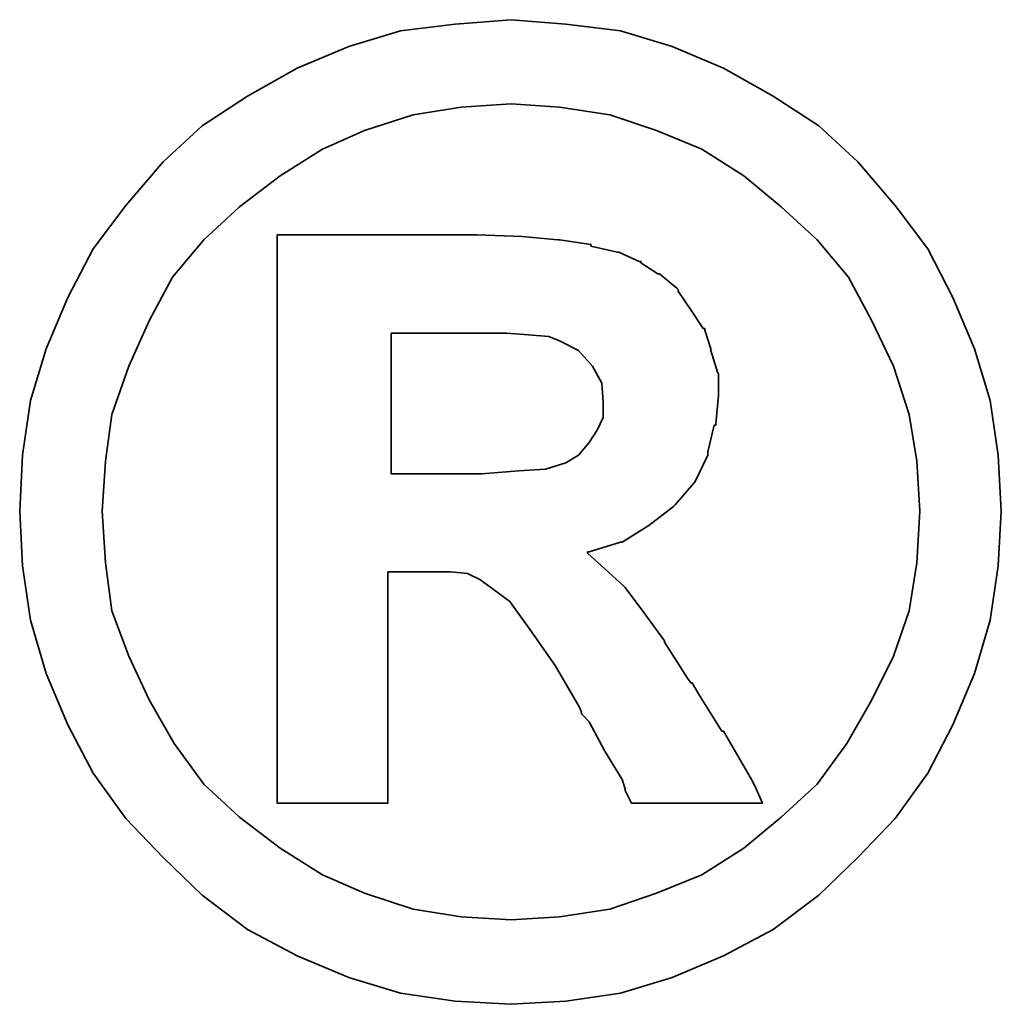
# Model space of a CAD drawing. Header units: inches. Extents: x 1 to 4086, y -402 to 368.
# Tile 47 of 49: x 437.08 to 438.81, y 238.97 to 240.7. Entities that reach past the tile are written whole.
import ezdxf

# ---------------------------------------------------------------- set-up
doc = ezdxf.new("R2010")
doc.units = ezdxf.units.IN
doc.header["$LTSCALE"] = 4
doc.layers.add('DIM', color=4, linetype='Continuous')
doc.layers.add('layer 1', color=7, linetype='Continuous')

# ---------------------------------------------------------------- blocks, each defined once
blk = doc.blocks.new('TBI MOTION logo(完整正式版)')
at = {"layer": 'layer 1', "color": 22, "lineweight": 35}
for points, knots in [([(81.20634, 4.98624), (81.20634, 4.98624), (81.18649, 5.32862), (81.18649, 5.32862), (81.18649, 5.32862), (81.18649, 5.32862), (81.13886, 5.66206), (81.13886, 5.66206), (81.13886, 5.66206), (81.13886, 5.66206), (81.04359, 5.97764), (81.04359, 5.97764), (81.04359, 5.97764), (81.04359, 5.97764), (80.91061, 6.29124), (80.91061, 6.29124), (80.91061, 6.29124), (80.91061, 6.29124), (80.75778, 6.58697), (80.75778, 6.58697), (80.75778, 6.58697), (80.75778, 6.58697), (80.5593, 6.85294), (80.5593, 6.85294), (80.5593, 6.85294), (80.5593, 6.85294), (80.33105, 7.1189), (80.33105, 7.1189), (80.33105, 7.1189), (80.33105, 7.1189), (80.09287, 7.33921), (80.09287, 7.33921), (80.09287, 7.33921), (80.09287, 7.33921), (79.815, 7.51982), (79.815, 7.51982), (79.815, 7.51982), (79.815, 7.51982), (79.51133, 7.69051), (79.51133, 7.69051), (79.51133, 7.69051), (79.51133, 7.69051), (79.19773, 7.8235), (79.19773, 7.8235), (79.19773, 7.8235), (79.19773, 7.8235), (78.88215, 7.91877), (78.88215, 7.91877), (78.88215, 7.91877), (78.88215, 7.91877), (78.54871, 7.95846), (78.54871, 7.95846), (78.54871, 7.95846), (78.54871, 7.95846), (78.21526, 7.98625), (78.21526, 7.98625), (78.21526, 7.98625), (78.21526, 7.98625), (77.87388, 7.95846), (77.87388, 7.95846), (77.87388, 7.95846), (77.87388, 7.95846), (77.54044, 7.91877), (77.54044, 7.91877), (77.54044, 7.91877), (77.54044, 7.91877), (77.22485, 7.8235), (77.22485, 7.8235), (77.22485, 7.8235), (77.22485, 7.8235), (76.91027, 7.69051), (76.91027, 7.69051), (76.91027, 7.69051), (76.91027, 7.69051), (76.6056, 7.51982), (76.6056, 7.51982), (76.6056, 7.51982), (76.6056, 7.51982), (76.32972, 7.33921), (76.32972, 7.33921), (76.32972, 7.33921), (76.32972, 7.33921), (76.09154, 7.1189), (76.09154, 7.1189), (76.09154, 7.1189), (76.09154, 7.1189), (75.86329, 6.85294), (75.86329, 6.85294), (75.86329, 6.85294), (75.86329, 6.85294), (75.66382, 6.58697), (75.66382, 6.58697), (75.66382, 6.58697), (75.66382, 6.58697), (75.51099, 6.29124), (75.51099, 6.29124), (75.51099, 6.29124), (75.51099, 6.29124), (75.37702, 5.97764), (75.37702, 5.97764), (75.37702, 5.97764), (75.37702, 5.97764), (75.28175, 5.66206), (75.28175, 5.66206), (75.28175, 5.66206), (75.28175, 5.66206), (75.23411, 5.32862), (75.23411, 5.32862), (75.23411, 5.32862), (75.23411, 5.32862), (75.21625, 4.98624), (75.21625, 4.98624), (75.21625, 4.98624), (75.21625, 4.98624), (75.23411, 4.6528), (75.23411, 4.6528), (75.23411, 4.6528), (75.23411, 4.6528), (75.28175, 4.32035), (75.28175, 4.32035), (75.28175, 4.32035), (75.28175, 4.32035), (75.37702, 3.99583), (75.37702, 3.99583), (75.37702, 3.99583), (75.37702, 3.99583), (75.51099, 3.68224), (75.51099, 3.68224), (75.51099, 3.68224), (75.51099, 3.68224), (75.66382, 3.38749), (75.66382, 3.38749), (75.66382, 3.38749), (75.66382, 3.38749), (75.86329, 3.10963), (75.86329, 3.10963), (75.86329, 3.10963), (75.86329, 3.10963), (76.09154, 2.87145), (76.09154, 2.87145), (76.09154, 2.87145), (76.09154, 2.87145), (76.32972, 2.6432), (76.32972, 2.6432), (76.32972, 2.6432), (76.32972, 2.6432), (76.6056, 2.43381), (76.6056, 2.43381), (76.6056, 2.43381), (76.6056, 2.43381), (76.91027, 2.27205), (76.91027, 2.27205), (76.91027, 2.27205), (76.91027, 2.27205), (77.22485, 2.13906), (77.22485, 2.13906), (77.22485, 2.13906), (77.22485, 2.13906), (77.54044, 2.0438), (77.54044, 2.0438), (77.54044, 2.0438), (77.54044, 2.0438), (77.87388, 1.99616), (77.87388, 1.99616), (77.87388, 1.99616), (77.87388, 1.99616), (78.21526, 1.97631), (78.21526, 1.97631), (78.21526, 1.97631), (78.21526, 1.97631), (78.54871, 1.99616), (78.54871, 1.99616), (78.54871, 1.99616), (78.54871, 1.99616), (78.88215, 2.0438), (78.88215, 2.0438), (78.88215, 2.0438), (78.88215, 2.0438), (79.19773, 2.13906), (79.19773, 2.13906), (79.19773, 2.13906), (79.19773, 2.13906), (79.51133, 2.27205), (79.51133, 2.27205), (79.51133, 2.27205), (79.51133, 2.27205), (79.815, 2.43381), (79.815, 2.43381), (79.815, 2.43381), (79.815, 2.43381), (80.09287, 2.6432), (80.09287, 2.6432), (80.09287, 2.6432), (80.09287, 2.6432), (80.33105, 2.87145), (80.33105, 2.87145), (80.33105, 2.87145), (80.33105, 2.87145), (80.5593, 3.10963), (80.5593, 3.10963), (80.5593, 3.10963), (80.5593, 3.10963), (80.75778, 3.38749), (80.75778, 3.38749), (80.75778, 3.38749), (80.75778, 3.38749), (80.91061, 3.68224), (80.91061, 3.68224), (80.91061, 3.68224), (80.91061, 3.68224), (81.04359, 3.99583), (81.04359, 3.99583), (81.04359, 3.99583), (81.04359, 3.99583), (81.13886, 4.32035), (81.13886, 4.32035), (81.13886, 4.32035), (81.13886, 4.32035), (81.18649, 4.6528), (81.18649, 4.6528), (81.18649, 4.6528), (81.18649, 4.6528), (81.20634, 4.98624), (81.20634, 4.98624)], [0, 0, 0, 0, 0.0178571, 0.0178571, 0.0178571, 0.0178571, 0.0357143, 0.0357143, 0.0357143, 0.0357143, 0.0535714, 0.0535714, 0.0535714, 0.0535714, 0.0714286, 0.0714286, 0.0714286, 0.0714286, 0.0892857, 0.0892857, 0.0892857, 0.0892857, 0.1071429, 0.1071429, 0.1071429, 0.1071429, 0.125, 0.125, 0.125, 0.125, 0.1428571, 0.1428571, 0.1428571, 0.1428571, 0.1607143, 0.1607143, 0.1607143, 0.1607143, 0.1785714, 0.1785714, 0.1785714, 0.1785714, 0.1964286, 0.1964286, 0.1964286, 0.1964286, 0.2142857, 0.2142857, 0.2142857, 0.2142857, 0.2321429, 0.2321429, 0.2321429, 0.2321429, 0.25, 0.25, 0.25, 0.25, 0.2678571, 0.2678571, 0.2678571, 0.2678571, 0.2857143, 0.2857143, 0.2857143, 0.2857143, 0.3035714, 0.3035714, 0.3035714, 0.3035714, 0.3214286, 0.3214286, 0.3214286, 0.3214286, 0.3392857, 0.3392857, 0.3392857, 0.3392857, 0.3571429, 0.3571429, 0.3571429, 0.3571429, 0.375, 0.375, 0.375, 0.375, 0.3928571, 0.3928571, 0.3928571, 0.3928571, 0.4107143, 0.4107143, 0.4107143, 0.4107143, 0.4285714, 0.4285714, 0.4285714, 0.4285714, 0.4464286, 0.4464286, 0.4464286, 0.4464286, 0.4642857, 0.4642857, 0.4642857, 0.4642857, 0.4821429, 0.4821429, 0.4821429, 0.4821429, 0.5, 0.5, 0.5, 0.5, 0.5178571, 0.5178571, 0.5178571, 0.5178571, 0.5357143, 0.5357143, 0.5357143, 0.5357143, 0.5535714, 0.5535714, 0.5535714, 0.5535714, 0.5714286, 0.5714286, 0.5714286, 0.5714286, 0.5892857, 0.5892857, 0.5892857, 0.5892857, 0.6071429, 0.6071429, 0.6071429, 0.6071429, 0.625, 0.625, 0.625, 0.625, 0.6428571, 0.6428571, 0.6428571, 0.6428571, 0.6607143, 0.6607143, 0.6607143, 0.6607143, 0.6785714, 0.6785714, 0.6785714, 0.6785714, 0.6964286, 0.6964286, 0.6964286, 0.6964286, 0.7142857, 0.7142857, 0.7142857, 0.7142857, 0.7321429, 0.7321429, 0.7321429, 0.7321429, 0.75, 0.75, 0.75, 0.75, 0.7678571, 0.7678571, 0.7678571, 0.7678571, 0.7857143, 0.7857143, 0.7857143, 0.7857143, 0.8035714, 0.8035714, 0.8035714, 0.8035714, 0.8214286, 0.8214286, 0.8214286, 0.8214286, 0.8392857, 0.8392857, 0.8392857, 0.8392857, 0.8571429, 0.8571429, 0.8571429, 0.8571429, 0.875, 0.875, 0.875, 0.875, 0.8928571, 0.8928571, 0.8928571, 0.8928571, 0.9107143, 0.9107143, 0.9107143, 0.9107143, 0.9285714, 0.9285714, 0.9285714, 0.9285714, 0.9464286, 0.9464286, 0.9464286, 0.9464286, 0.9642857, 0.9642857, 0.9642857, 0.9642857, 0.9821429, 0.9821429, 0.9821429, 0.9821429, 1, 1, 1, 1]), ([(80.71014, 4.98624), (80.71014, 4.98624), (80.69129, 5.29091), (80.69129, 5.29091), (80.69129, 5.29091), (80.69129, 5.29091), (80.64464, 5.57672), (80.64464, 5.57672), (80.64464, 5.57672), (80.64464, 5.57672), (80.54937, 5.87245), (80.54937, 5.87245), (80.54937, 5.87245), (80.54937, 5.87245), (80.41639, 6.14833), (80.41639, 6.14833), (80.41639, 6.14833), (80.41639, 6.14833), (80.27349, 6.41429), (80.27349, 6.41429), (80.27349, 6.41429), (80.27349, 6.41429), (80.08295, 6.64255), (80.08295, 6.64255), (80.08295, 6.64255), (80.08295, 6.64255), (79.86264, 6.84301), (79.86264, 6.84301), (79.86264, 6.84301), (79.86264, 6.84301), (79.63439, 7.03355), (79.63439, 7.03355), (79.63439, 7.03355), (79.63439, 7.03355), (79.37835, 7.1963), (79.37835, 7.1963), (79.37835, 7.1963), (79.37835, 7.1963), (79.10246, 7.30944), (79.10246, 7.30944), (79.10246, 7.30944), (79.10246, 7.30944), (78.81665, 7.40471), (78.81665, 7.40471), (78.81665, 7.40471), (78.81665, 7.40471), (78.511, 7.45234), (78.511, 7.45234), (78.511, 7.45234), (78.511, 7.45234), (78.21526, 7.47219), (78.21526, 7.47219), (78.21526, 7.47219), (78.21526, 7.47219), (77.9106, 7.45234), (77.9106, 7.45234), (77.9106, 7.45234), (77.9106, 7.45234), (77.61685, 7.40471), (77.61685, 7.40471), (77.61685, 7.40471), (77.61685, 7.40471), (77.32012, 7.30944), (77.32012, 7.30944), (77.32012, 7.30944), (77.32012, 7.30944), (77.06309, 7.1963), (77.06309, 7.1963), (77.06309, 7.1963), (77.06309, 7.1963), (76.80606, 7.03355), (76.80606, 7.03355), (76.80606, 7.03355), (76.80606, 7.03355), (76.55797, 6.84301), (76.55797, 6.84301), (76.55797, 6.84301), (76.55797, 6.84301), (76.34063, 6.64255), (76.34063, 6.64255), (76.34063, 6.64255), (76.34063, 6.64255), (76.1491, 6.41429), (76.1491, 6.41429), (76.1491, 6.41429), (76.1491, 6.41429), (76.0062, 6.14833), (76.0062, 6.14833), (76.0062, 6.14833), (76.0062, 6.14833), (75.88314, 5.87245), (75.88314, 5.87245), (75.88314, 5.87245), (75.88314, 5.87245), (75.77794, 5.57672), (75.77794, 5.57672), (75.77794, 5.57672), (75.77794, 5.57672), (75.73924, 5.29091), (75.73924, 5.29091), (75.73924, 5.29091), (75.73924, 5.29091), (75.72039, 4.98624), (75.72039, 4.98624), (75.72039, 4.98624), (75.72039, 4.98624), (75.73924, 4.67165), (75.73924, 4.67165), (75.73924, 4.67165), (75.73924, 4.67165), (75.77794, 4.37791), (75.77794, 4.37791), (75.77794, 4.37791), (75.77794, 4.37791), (75.88314, 4.10102), (75.88314, 4.10102), (75.88314, 4.10102), (75.88314, 4.10102), (76.0062, 3.83407), (76.0062, 3.83407), (76.0062, 3.83407), (76.0062, 3.83407), (76.15902, 3.56811), (76.15902, 3.56811), (76.15902, 3.56811), (76.15902, 3.56811), (76.34063, 3.32001), (76.34063, 3.32001), (76.34063, 3.32001), (76.34063, 3.32001), (76.55797, 3.11955), (76.55797, 3.11955), (76.55797, 3.11955), (76.55797, 3.11955), (76.80606, 2.92901), (76.80606, 2.92901), (76.80606, 2.92901), (76.80606, 2.92901), (77.06309, 2.76725), (77.06309, 2.76725), (77.06309, 2.76725), (77.06309, 2.76725), (77.32012, 2.65412), (77.32012, 2.65412), (77.32012, 2.65412), (77.32012, 2.65412), (77.61685, 2.55786), (77.61685, 2.55786), (77.61685, 2.55786), (77.61685, 2.55786), (77.9106, 2.51022), (77.9106, 2.51022), (77.9106, 2.51022), (77.9106, 2.51022), (78.21526, 2.49137), (78.21526, 2.49137), (78.21526, 2.49137), (78.21526, 2.49137), (78.511, 2.51022), (78.511, 2.51022), (78.511, 2.51022), (78.511, 2.51022), (78.81665, 2.55786), (78.81665, 2.55786), (78.81665, 2.55786), (78.81665, 2.55786), (79.10246, 2.65412), (79.10246, 2.65412), (79.10246, 2.65412), (79.10246, 2.65412), (79.37835, 2.76725), (79.37835, 2.76725), (79.37835, 2.76725), (79.37835, 2.76725), (79.63439, 2.92901), (79.63439, 2.92901), (79.63439, 2.92901), (79.63439, 2.92901), (79.86264, 3.11955), (79.86264, 3.11955), (79.86264, 3.11955), (79.86264, 3.11955), (80.08295, 3.32001), (80.08295, 3.32001), (80.08295, 3.32001), (80.08295, 3.32001), (80.26356, 3.56811), (80.26356, 3.56811), (80.26356, 3.56811), (80.26356, 3.56811), (80.41639, 3.83407), (80.41639, 3.83407), (80.41639, 3.83407), (80.41639, 3.83407), (80.54937, 4.10102), (80.54937, 4.10102), (80.54937, 4.10102), (80.54937, 4.10102), (80.64464, 4.37791), (80.64464, 4.37791), (80.64464, 4.37791), (80.64464, 4.37791), (80.69129, 4.67165), (80.69129, 4.67165), (80.69129, 4.67165), (80.69129, 4.67165), (80.71014, 4.98624), (80.71014, 4.98624)], [0, 0, 0, 0, 0.0192308, 0.0192308, 0.0192308, 0.0192308, 0.0384615, 0.0384615, 0.0384615, 0.0384615, 0.0576923, 0.0576923, 0.0576923, 0.0576923, 0.0769231, 0.0769231, 0.0769231, 0.0769231, 0.0961538, 0.0961538, 0.0961538, 0.0961538, 0.1153846, 0.1153846, 0.1153846, 0.1153846, 0.1346154, 0.1346154, 0.1346154, 0.1346154, 0.1538462, 0.1538462, 0.1538462, 0.1538462, 0.1730769, 0.1730769, 0.1730769, 0.1730769, 0.1923077, 0.1923077, 0.1923077, 0.1923077, 0.2115385, 0.2115385, 0.2115385, 0.2115385, 0.2307692, 0.2307692, 0.2307692, 0.2307692, 0.25, 0.25, 0.25, 0.25, 0.2692308, 0.2692308, 0.2692308, 0.2692308, 0.2884615, 0.2884615, 0.2884615, 0.2884615, 0.3076923, 0.3076923, 0.3076923, 0.3076923, 0.3269231, 0.3269231, 0.3269231, 0.3269231, 0.3461538, 0.3461538, 0.3461538, 0.3461538, 0.3653846, 0.3653846, 0.3653846, 0.3653846, 0.3846154, 0.3846154, 0.3846154, 0.3846154, 0.4038462, 0.4038462, 0.4038462, 0.4038462, 0.4230769, 0.4230769, 0.4230769, 0.4230769, 0.4423077, 0.4423077, 0.4423077, 0.4423077, 0.4615385, 0.4615385, 0.4615385, 0.4615385, 0.4807692, 0.4807692, 0.4807692, 0.4807692, 0.5, 0.5, 0.5, 0.5, 0.5192308, 0.5192308, 0.5192308, 0.5192308, 0.5384615, 0.5384615, 0.5384615, 0.5384615, 0.5576923, 0.5576923, 0.5576923, 0.5576923, 0.5769231, 0.5769231, 0.5769231, 0.5769231, 0.5961538, 0.5961538, 0.5961538, 0.5961538, 0.6153846, 0.6153846, 0.6153846, 0.6153846, 0.6346154, 0.6346154, 0.6346154, 0.6346154, 0.6538462, 0.6538462, 0.6538462, 0.6538462, 0.6730769, 0.6730769, 0.6730769, 0.6730769, 0.6923077, 0.6923077, 0.6923077, 0.6923077, 0.7115385, 0.7115385, 0.7115385, 0.7115385, 0.7307692, 0.7307692, 0.7307692, 0.7307692, 0.75, 0.75, 0.75, 0.75, 0.7692308, 0.7692308, 0.7692308, 0.7692308, 0.7884615, 0.7884615, 0.7884615, 0.7884615, 0.8076923, 0.8076923, 0.8076923, 0.8076923, 0.8269231, 0.8269231, 0.8269231, 0.8269231, 0.8461538, 0.8461538, 0.8461538, 0.8461538, 0.8653846, 0.8653846, 0.8653846, 0.8653846, 0.8846154, 0.8846154, 0.8846154, 0.8846154, 0.9038462, 0.9038462, 0.9038462, 0.9038462, 0.9230769, 0.9230769, 0.9230769, 0.9230769, 0.9423077, 0.9423077, 0.9423077, 0.9423077, 0.9615385, 0.9615385, 0.9615385, 0.9615385, 0.9807692, 0.9807692, 0.9807692, 0.9807692, 1, 1, 1, 1]), ([(76.78721, 3.2823), (76.78721, 3.2823), (76.78721, 3.32001), (76.78721, 3.32001), (76.78721, 3.32001), (76.78721, 3.32001), (76.78721, 3.42422), (76.78721, 3.42422), (76.78721, 3.42422), (76.78721, 3.42422), (76.78721, 3.59689), (76.78721, 3.59689), (76.78721, 3.59689), (76.78721, 3.59689), (76.78721, 3.80529), (76.78721, 3.80529), (76.78721, 3.80529), (76.78721, 3.80529), (76.78721, 4.0524), (76.78721, 4.0524), (76.78721, 4.0524), (76.78721, 4.0524), (76.78721, 4.32035), (76.78721, 4.32035), (76.78721, 4.32035), (76.78721, 4.32035), (76.78721, 4.92868), (76.78721, 4.92868), (76.78721, 4.92868), (76.78721, 4.92868), (76.78721, 5.53801), (76.78721, 5.53801), (76.78721, 5.53801), (76.78721, 5.53801), (76.78721, 5.82482), (76.78721, 5.82482), (76.78721, 5.82482), (76.78721, 5.82482), (76.78721, 6.07291), (76.78721, 6.07291), (76.78721, 6.07291), (76.78721, 6.07291), (76.78721, 6.30017), (76.78721, 6.30017), (76.78721, 6.30017), (76.78721, 6.30017), (76.78721, 6.45399), (76.78721, 6.45399), (76.78721, 6.45399), (76.78721, 6.45399), (76.78721, 6.5572), (76.78721, 6.5572), (76.78721, 6.5572), (76.78721, 6.5572), (76.78721, 6.59689), (76.78721, 6.59689), (76.78721, 6.59689), (76.78721, 6.59689), (76.78721, 6.67232), (76.78721, 6.67232), (76.78721, 6.67232), (76.78721, 6.67232), (76.8537, 6.67232), (76.8537, 6.67232), (76.8537, 6.67232), (76.8537, 6.67232), (76.87355, 6.67232), (76.87355, 6.67232), (76.87355, 6.67232), (76.87355, 6.67232), (76.91027, 6.67232), (76.91027, 6.67232), (76.91027, 6.67232), (76.91027, 6.67232), (77.04424, 6.67232), (77.04424, 6.67232), (77.04424, 6.67232), (77.04424, 6.67232), (77.22485, 6.67232), (77.22485, 6.67232), (77.22485, 6.67232), (77.22485, 6.67232), (77.43524, 6.67232), (77.43524, 6.67232), (77.43524, 6.67232), (77.43524, 6.67232), (77.65357, 6.67232), (77.65357, 6.67232), (77.65357, 6.67232), (77.65357, 6.67232), (77.82625, 6.67232), (77.82625, 6.67232), (77.82625, 6.67232), (77.82625, 6.67232), (77.94037, 6.67232), (77.94037, 6.67232), (77.94037, 6.67232), (77.94037, 6.67232), (77.97709, 6.67232), (77.97709, 6.67232), (77.97709, 6.67232), (77.97709, 6.67232), (77.99694, 6.67232), (77.99694, 6.67232), (77.99694, 6.67232), (77.99694, 6.67232), (78.00686, 6.67232), (78.00686, 6.67232), (78.00686, 6.67232), (78.00686, 6.67232), (78.28275, 6.6624), (78.28275, 6.6624), (78.28275, 6.6624), (78.28275, 6.6624), (78.50107, 6.64255), (78.50107, 6.64255), (78.50107, 6.64255), (78.50107, 6.64255), (78.511, 6.64255), (78.511, 6.64255), (78.511, 6.64255), (78.511, 6.64255), (78.70154, 6.61476), (78.70154, 6.61476), (78.70154, 6.61476), (78.70154, 6.61476), (78.70154, 6.60483), (78.70154, 6.60483), (78.70154, 6.60483), (78.70154, 6.60483), (78.86429, 6.56713), (78.86429, 6.56713), (78.86429, 6.56713), (78.86429, 6.56713), (78.87223, 6.56713), (78.87223, 6.56713), (78.87223, 6.56713), (78.87223, 6.56713), (78.99727, 6.51056), (78.99727, 6.51056), (78.99727, 6.51056), (78.99727, 6.51056), (79.00719, 6.51056), (79.00719, 6.51056), (79.00719, 6.51056), (79.00719, 6.51056), (79.00719, 6.50162), (79.00719, 6.50162), (79.00719, 6.50162), (79.00719, 6.50162), (79.1104, 6.43415), (79.1104, 6.43415), (79.1104, 6.43415), (79.1104, 6.43415), (79.12132, 6.43415), (79.12132, 6.43415), (79.12132, 6.43415), (79.12132, 6.43415), (79.22552, 6.34781), (79.22552, 6.34781), (79.22552, 6.34781), (79.22552, 6.34781), (79.23544, 6.33888), (79.23544, 6.33888), (79.23544, 6.33888), (79.23544, 6.33888), (79.23544, 6.32895), (79.23544, 6.32895), (79.23544, 6.32895), (79.23544, 6.32895), (79.31087, 6.21483), (79.31087, 6.21483), (79.31087, 6.21483), (79.31087, 6.21483), (79.38629, 6.1007), (79.38629, 6.1007), (79.38629, 6.1007), (79.38629, 6.1007), (79.3972, 6.1007), (79.3972, 6.1007), (79.3972, 6.1007), (79.3972, 6.1007), (79.3972, 6.09078), (79.3972, 6.09078), (79.3972, 6.09078), (79.3972, 6.09078), (79.43392, 5.97764), (79.43392, 5.97764), (79.43392, 5.97764), (79.43392, 5.97764), (79.43392, 5.96772), (79.43392, 5.96772), (79.43392, 5.96772), (79.43392, 5.96772), (79.47362, 5.83474), (79.47362, 5.83474), (79.47362, 5.83474), (79.47362, 5.83474), (79.48156, 5.82482), (79.48156, 5.82482), (79.48156, 5.82482), (79.48156, 5.82482), (79.48156, 5.69977), (79.48156, 5.69977), (79.48156, 5.69977), (79.48156, 5.69977), (79.48156, 5.69183), (79.48156, 5.69183), (79.48156, 5.69183), (79.48156, 5.69183), (79.4637, 5.51915), (79.4637, 5.51915), (79.4637, 5.51915), (79.4637, 5.51915), (79.4637, 5.51122), (79.4637, 5.51122), (79.4637, 5.51122), (79.4637, 5.51122), (79.45377, 5.51122), (79.45377, 5.51122), (79.45377, 5.51122), (79.45377, 5.51122), (79.41507, 5.34847), (79.41507, 5.34847), (79.41507, 5.34847), (79.41507, 5.34847), (79.41507, 5.33854), (79.41507, 5.33854), (79.41507, 5.33854), (79.41507, 5.33854), (79.41507, 5.32862), (79.41507, 5.32862), (79.41507, 5.32862), (79.41507, 5.32862), (79.33865, 5.16785), (79.33865, 5.16785), (79.33865, 5.16785), (79.33865, 5.16785), (79.33071, 5.15693), (79.33071, 5.15693), (79.33071, 5.15693), (79.33071, 5.15693), (79.2156, 5.02495), (79.2156, 5.02495), (79.2156, 5.02495), (79.2156, 5.02495), (79.20567, 5.01502), (79.20567, 5.01502), (79.20567, 5.01502), (79.20567, 5.01502), (79.05483, 4.89991), (79.05483, 4.89991), (79.05483, 4.89991), (79.05483, 4.89991), (79.04491, 4.89197), (79.04491, 4.89197), (79.04491, 4.89197), (79.04491, 4.89197), (78.89208, 4.7967), (78.89208, 4.7967), (78.89208, 4.7967), (78.89208, 4.7967), (78.88215, 4.7967), (78.88215, 4.7967), (78.88215, 4.7967), (78.88215, 4.7967), (78.69161, 4.73913), (78.69161, 4.73913), (78.69161, 4.73913), (78.69161, 4.73913), (78.68169, 4.73913), (78.68169, 4.73913), (78.68169, 4.73913), (78.68169, 4.73913), (78.68169, 4.72921), (78.68169, 4.72921), (78.68169, 4.72921), (78.68169, 4.72921), (78.78688, 4.63394), (78.78688, 4.63394), (78.78688, 4.63394), (78.78688, 4.63394), (78.902, 4.52875), (78.902, 4.52875), (78.902, 4.52875), (78.902, 4.52875), (78.91093, 4.52081), (78.91093, 4.52081), (78.91093, 4.52081), (78.91093, 4.52081), (79.02506, 4.36798), (79.02506, 4.36798), (79.02506, 4.36798), (79.02506, 4.36798), (79.1501, 4.1953), (79.1501, 4.1953), (79.1501, 4.1953), (79.1501, 4.1953), (79.1501, 4.18736), (79.1501, 4.18736), (79.1501, 4.18736), (79.1501, 4.18736), (79.29201, 3.96705), (79.29201, 3.96705), (79.29201, 3.96705), (79.29201, 3.96705), (79.31087, 3.93828), (79.31087, 3.93828), (79.31087, 3.93828), (79.31087, 3.93828), (79.32079, 3.93828), (79.32079, 3.93828), (79.32079, 3.93828), (79.32079, 3.93828), (79.3585, 3.87178), (79.3585, 3.87178), (79.3585, 3.87178), (79.3585, 3.87178), (79.50141, 3.64353), (79.50141, 3.64353), (79.50141, 3.64353), (79.50141, 3.64353), (79.51133, 3.64353), (79.51133, 3.64353), (79.51133, 3.64353), (79.51133, 3.64353), (79.64431, 3.41528), (79.64431, 3.41528), (79.64431, 3.41528), (79.64431, 3.41528), (79.68202, 3.3478), (79.68202, 3.3478), (79.68202, 3.3478), (79.68202, 3.3478), (79.70187, 3.31009), (79.70187, 3.31009), (79.70187, 3.31009), (79.70187, 3.31009), (79.7495, 3.2049), (79.7495, 3.2049), (79.7495, 3.2049), (79.7495, 3.2049), (79.64431, 3.2049), (79.64431, 3.2049), (79.64431, 3.2049), (79.64431, 3.2049), (79.62546, 3.2049), (79.62546, 3.2049), (79.62546, 3.2049), (79.62546, 3.2049), (79.53912, 3.2049), (79.53912, 3.2049), (79.53912, 3.2049), (79.53912, 3.2049), (79.31087, 3.2049), (79.31087, 3.2049), (79.31087, 3.2049), (79.31087, 3.2049), (79.08262, 3.2049), (79.08262, 3.2049), (79.08262, 3.2049), (79.08262, 3.2049), (79.00719, 3.2049), (79.00719, 3.2049), (79.00719, 3.2049), (79.00719, 3.2049), (78.98735, 3.2049), (78.98735, 3.2049), (78.98735, 3.2049), (78.98735, 3.2049), (78.94964, 3.2049), (78.94964, 3.2049), (78.94964, 3.2049), (78.94964, 3.2049), (78.92979, 3.24459), (78.92979, 3.24459), (78.92979, 3.24459), (78.92979, 3.24459), (78.91093, 3.2823), (78.91093, 3.2823), (78.91093, 3.2823), (78.91093, 3.2823), (78.91093, 3.29223), (78.91093, 3.29223), (78.91093, 3.29223), (78.91093, 3.29223), (78.89208, 3.3478), (78.89208, 3.3478), (78.89208, 3.3478), (78.89208, 3.3478), (78.78688, 3.52048), (78.78688, 3.52048), (78.78688, 3.52048), (78.78688, 3.52048), (78.69161, 3.7001), (78.69161, 3.7001), (78.69161, 3.7001), (78.69161, 3.7001), (78.6539, 3.7388), (78.6539, 3.7388), (78.6539, 3.7388), (78.6539, 3.7388), (78.64398, 3.74873), (78.64398, 3.74873), (78.64398, 3.74873), (78.64398, 3.74873), (78.64398, 3.75766), (78.64398, 3.75766), (78.64398, 3.75766), (78.64398, 3.75766), (78.63405, 3.78644), (78.63405, 3.78644), (78.63405, 3.78644), (78.63405, 3.78644), (78.48321, 4.04347), (78.48321, 4.04347), (78.48321, 4.04347), (78.48321, 4.04347), (78.33038, 4.2618), (78.33038, 4.2618), (78.33038, 4.2618), (78.33038, 4.2618), (78.20732, 4.43447), (78.20732, 4.43447), (78.20732, 4.43447), (78.20732, 4.43447), (78.09221, 4.52081), (78.09221, 4.52081), (78.09221, 4.52081), (78.09221, 4.52081), (78.02472, 4.56845), (78.02472, 4.56845), (78.02472, 4.56845), (78.02472, 4.56845), (77.9493, 4.60616), (77.9493, 4.60616), (77.9493, 4.60616), (77.9493, 4.60616), (77.8451, 4.61608), (77.8451, 4.61608), (77.8451, 4.61608), (77.8451, 4.61608), (77.71113, 4.61608), (77.71113, 4.61608), (77.71113, 4.61608), (77.71113, 4.61608), (77.69128, 4.61608), (77.69128, 4.61608), (77.69128, 4.61608), (77.69128, 4.61608), (77.67342, 4.61608), (77.67342, 4.61608), (77.67342, 4.61608), (77.67342, 4.61608), (77.5583, 4.61608), (77.5583, 4.61608), (77.5583, 4.61608), (77.5583, 4.61608), (77.46303, 4.61608), (77.46303, 4.61608), (77.46303, 4.61608), (77.46303, 4.61608), (77.46303, 4.54761), (77.46303, 4.54761), (77.46303, 4.54761), (77.46303, 4.54761), (77.46303, 4.47318), (77.46303, 4.47318), (77.46303, 4.47318), (77.46303, 4.47318), (77.46303, 4.24294), (77.46303, 4.24294), (77.46303, 4.24294), (77.46303, 4.24294), (77.46303, 3.99583), (77.46303, 3.99583), (77.46303, 3.99583), (77.46303, 3.99583), (77.46303, 3.72888), (77.46303, 3.72888), (77.46303, 3.72888), (77.46303, 3.72888), (77.46303, 3.51055), (77.46303, 3.51055), (77.46303, 3.51055), (77.46303, 3.51055), (77.46303, 3.42422), (77.46303, 3.42422), (77.46303, 3.42422), (77.46303, 3.42422), (77.46303, 3.35773), (77.46303, 3.35773), (77.46303, 3.35773), (77.46303, 3.35773), (77.46303, 3.30017), (77.46303, 3.30017), (77.46303, 3.30017), (77.46303, 3.30017), (77.46303, 3.2823), (77.46303, 3.2823), (77.46303, 3.2823), (77.46303, 3.2823), (77.46303, 3.2049), (77.46303, 3.2049), (77.46303, 3.2049), (77.46303, 3.2049), (77.39753, 3.2049), (77.39753, 3.2049), (77.39753, 3.2049), (77.39753, 3.2049), (77.37768, 3.2049), (77.37768, 3.2049), (77.37768, 3.2049), (77.37768, 3.2049), (77.32012, 3.2049), (77.32012, 3.2049), (77.32012, 3.2049), (77.32012, 3.2049), (77.12165, 3.2049), (77.12165, 3.2049), (77.12165, 3.2049), (77.12165, 3.2049), (76.94897, 3.2049), (76.94897, 3.2049), (76.94897, 3.2049), (76.94897, 3.2049), (76.8924, 3.2049), (76.8924, 3.2049), (76.8924, 3.2049), (76.8924, 3.2049), (76.8537, 3.2049), (76.8537, 3.2049), (76.8537, 3.2049), (76.8537, 3.2049), (76.78721, 3.2049), (76.78721, 3.2049), (76.78721, 3.2049), (76.78721, 3.2049), (76.78721, 3.2823), (76.78721, 3.2823)], [0, 0, 0, 0, 0.0074074, 0.0074074, 0.0074074, 0.0074074, 0.0148148, 0.0148148, 0.0148148, 0.0148148, 0.0222222, 0.0222222, 0.0222222, 0.0222222, 0.0296296, 0.0296296, 0.0296296, 0.0296296, 0.037037, 0.037037, 0.037037, 0.037037, 0.0444444, 0.0444444, 0.0444444, 0.0444444, 0.0518519, 0.0518519, 0.0518519, 0.0518519, 0.0592593, 0.0592593, 0.0592593, 0.0592593, 0.0666667, 0.0666667, 0.0666667, 0.0666667, 0.0740741, 0.0740741, 0.0740741, 0.0740741, 0.0814815, 0.0814815, 0.0814815, 0.0814815, 0.0888889, 0.0888889, 0.0888889, 0.0888889, 0.0962963, 0.0962963, 0.0962963, 0.0962963, 0.1037037, 0.1037037, 0.1037037, 0.1037037, 0.1111111, 0.1111111, 0.1111111, 0.1111111, 0.1185185, 0.1185185, 0.1185185, 0.1185185, 0.1259259, 0.1259259, 0.1259259, 0.1259259, 0.1333333, 0.1333333, 0.1333333, 0.1333333, 0.1407407, 0.1407407, 0.1407407, 0.1407407, 0.1481481, 0.1481481, 0.1481481, 0.1481481, 0.1555556, 0.1555556, 0.1555556, 0.1555556, 0.162963, 0.162963, 0.162963, 0.162963, 0.1703704, 0.1703704, 0.1703704, 0.1703704, 0.1777778, 0.1777778, 0.1777778, 0.1777778, 0.1851852, 0.1851852, 0.1851852, 0.1851852, 0.1925926, 0.1925926, 0.1925926, 0.1925926, 0.2, 0.2, 0.2, 0.2, 0.2074074, 0.2074074, 0.2074074, 0.2074074, 0.2148148, 0.2148148, 0.2148148, 0.2148148, 0.2222222, 0.2222222, 0.2222222, 0.2222222, 0.2296296, 0.2296296, 0.2296296, 0.2296296, 0.237037, 0.237037, 0.237037, 0.237037, 0.2444444, 0.2444444, 0.2444444, 0.2444444, 0.2518519, 0.2518519, 0.2518519, 0.2518519, 0.2592593, 0.2592593, 0.2592593, 0.2592593, 0.2666667, 0.2666667, 0.2666667, 0.2666667, 0.2740741, 0.2740741, 0.2740741, 0.2740741, 0.2814815, 0.2814815, 0.2814815, 0.2814815, 0.2888889, 0.2888889, 0.2888889, 0.2888889, 0.2962963, 0.2962963, 0.2962963, 0.2962963, 0.3037037, 0.3037037, 0.3037037, 0.3037037, 0.3111111, 0.3111111, 0.3111111, 0.3111111, 0.3185185, 0.3185185, 0.3185185, 0.3185185, 0.3259259, 0.3259259, 0.3259259, 0.3259259, 0.3333333, 0.3333333, 0.3333333, 0.3333333, 0.3407407, 0.3407407, 0.3407407, 0.3407407, 0.3481481, 0.3481481, 0.3481481, 0.3481481, 0.3555556, 0.3555556, 0.3555556, 0.3555556, 0.362963, 0.362963, 0.362963, 0.362963, 0.3703704, 0.3703704, 0.3703704, 0.3703704, 0.3777778, 0.3777778, 0.3777778, 0.3777778, 0.3851852, 0.3851852, 0.3851852, 0.3851852, 0.3925926, 0.3925926, 0.3925926, 0.3925926, 0.4, 0.4, 0.4, 0.4, 0.4074074, 0.4074074, 0.4074074, 0.4074074, 0.4148148, 0.4148148, 0.4148148, 0.4148148, 0.4222222, 0.4222222, 0.4222222, 0.4222222, 0.4296296, 0.4296296, 0.4296296, 0.4296296, 0.437037, 0.437037, 0.437037, 0.437037, 0.4444444, 0.4444444, 0.4444444, 0.4444444, 0.4518519, 0.4518519, 0.4518519, 0.4518519, 0.4592593, 0.4592593, 0.4592593, 0.4592593, 0.4666667, 0.4666667, 0.4666667, 0.4666667, 0.4740741, 0.4740741, 0.4740741, 0.4740741, 0.4814815, 0.4814815, 0.4814815, 0.4814815, 0.4888889, 0.4888889, 0.4888889, 0.4888889, 0.4962963, 0.4962963, 0.4962963, 0.4962963, 0.5037037, 0.5037037, 0.5037037, 0.5037037, 0.5111111, 0.5111111, 0.5111111, 0.5111111, 0.5185185, 0.5185185, 0.5185185, 0.5185185, 0.5259259, 0.5259259, 0.5259259, 0.5259259, 0.5333333, 0.5333333, 0.5333333, 0.5333333, 0.5407407, 0.5407407, 0.5407407, 0.5407407, 0.5481481, 0.5481481, 0.5481481, 0.5481481, 0.5555556, 0.5555556, 0.5555556, 0.5555556, 0.562963, 0.562963, 0.562963, 0.562963, 0.5703704, 0.5703704, 0.5703704, 0.5703704, 0.5777778, 0.5777778, 0.5777778, 0.5777778, 0.5851852, 0.5851852, 0.5851852, 0.5851852, 0.5925926, 0.5925926, 0.5925926, 0.5925926, 0.6, 0.6, 0.6, 0.6, 0.6074074, 0.6074074, 0.6074074, 0.6074074, 0.6148148, 0.6148148, 0.6148148, 0.6148148, 0.6222222, 0.6222222, 0.6222222, 0.6222222, 0.6296296, 0.6296296, 0.6296296, 0.6296296, 0.637037, 0.637037, 0.637037, 0.637037, 0.6444444, 0.6444444, 0.6444444, 0.6444444, 0.6518519, 0.6518519, 0.6518519, 0.6518519, 0.6592593, 0.6592593, 0.6592593, 0.6592593, 0.6666667, 0.6666667, 0.6666667, 0.6666667, 0.6740741, 0.6740741, 0.6740741, 0.6740741, 0.6814815, 0.6814815, 0.6814815, 0.6814815, 0.6888889, 0.6888889, 0.6888889, 0.6888889, 0.6962963, 0.6962963, 0.6962963, 0.6962963, 0.7037037, 0.7037037, 0.7037037, 0.7037037, 0.7111111, 0.7111111, 0.7111111, 0.7111111, 0.7185185, 0.7185185, 0.7185185, 0.7185185, 0.7259259, 0.7259259, 0.7259259, 0.7259259, 0.7333333, 0.7333333, 0.7333333, 0.7333333, 0.7407407, 0.7407407, 0.7407407, 0.7407407, 0.7481481, 0.7481481, 0.7481481, 0.7481481, 0.7555556, 0.7555556, 0.7555556, 0.7555556, 0.762963, 0.762963, 0.762963, 0.762963, 0.7703704, 0.7703704, 0.7703704, 0.7703704, 0.7777778, 0.7777778, 0.7777778, 0.7777778, 0.7851852, 0.7851852, 0.7851852, 0.7851852, 0.7925926, 0.7925926, 0.7925926, 0.7925926, 0.8, 0.8, 0.8, 0.8, 0.8074074, 0.8074074, 0.8074074, 0.8074074, 0.8148148, 0.8148148, 0.8148148, 0.8148148, 0.8222222, 0.8222222, 0.8222222, 0.8222222, 0.8296296, 0.8296296, 0.8296296, 0.8296296, 0.837037, 0.837037, 0.837037, 0.837037, 0.8444444, 0.8444444, 0.8444444, 0.8444444, 0.8518519, 0.8518519, 0.8518519, 0.8518519, 0.8592593, 0.8592593, 0.8592593, 0.8592593, 0.8666667, 0.8666667, 0.8666667, 0.8666667, 0.8740741, 0.8740741, 0.8740741, 0.8740741, 0.8814815, 0.8814815, 0.8814815, 0.8814815, 0.8888889, 0.8888889, 0.8888889, 0.8888889, 0.8962963, 0.8962963, 0.8962963, 0.8962963, 0.9037037, 0.9037037, 0.9037037, 0.9037037, 0.9111111, 0.9111111, 0.9111111, 0.9111111, 0.9185185, 0.9185185, 0.9185185, 0.9185185, 0.9259259, 0.9259259, 0.9259259, 0.9259259, 0.9333333, 0.9333333, 0.9333333, 0.9333333, 0.9407407, 0.9407407, 0.9407407, 0.9407407, 0.9481481, 0.9481481, 0.9481481, 0.9481481, 0.9555556, 0.9555556, 0.9555556, 0.9555556, 0.962963, 0.962963, 0.962963, 0.962963, 0.9703704, 0.9703704, 0.9703704, 0.9703704, 0.9777778, 0.9777778, 0.9777778, 0.9777778, 0.9851852, 0.9851852, 0.9851852, 0.9851852, 0.9925926, 0.9925926, 0.9925926, 0.9925926, 1, 1, 1, 1]), ([(77.48288, 6.07291), (77.48288, 6.07291), (77.48288, 5.99551), (77.48288, 5.99551), (77.48288, 5.99551), (77.48288, 5.99551), (77.48288, 5.82482), (77.48288, 5.82482), (77.48288, 5.82482), (77.48288, 5.82482), (77.48288, 5.63328), (77.48288, 5.63328), (77.48288, 5.63328), (77.48288, 5.63328), (77.48288, 5.46358), (77.48288, 5.46358), (77.48288, 5.46358), (77.48288, 5.46358), (77.48288, 5.29091), (77.48288, 5.29091), (77.48288, 5.29091), (77.48288, 5.29091), (77.48288, 5.21449), (77.48288, 5.21449), (77.48288, 5.21449), (77.48288, 5.21449), (77.50074, 5.21449), (77.50074, 5.21449), (77.50074, 5.21449), (77.50074, 5.21449), (77.71113, 5.21449), (77.71113, 5.21449), (77.71113, 5.21449), (77.71113, 5.21449), (77.94037, 5.21449), (77.94037, 5.21449), (77.94037, 5.21449), (77.94037, 5.21449), (78.01579, 5.21449), (78.01579, 5.21449), (78.01579, 5.21449), (78.01579, 5.21449), (78.03465, 5.21449), (78.03465, 5.21449), (78.03465, 5.21449), (78.03465, 5.21449), (78.2629, 5.23335), (78.2629, 5.23335), (78.2629, 5.23335), (78.2629, 5.23335), (78.42565, 5.24327), (78.42565, 5.24327), (78.42565, 5.24327), (78.42565, 5.24327), (78.54871, 5.28098), (78.54871, 5.28098), (78.54871, 5.28098), (78.54871, 5.28098), (78.62611, 5.32862), (78.62611, 5.32862), (78.62611, 5.32862), (78.62611, 5.32862), (78.69161, 5.40503), (78.69161, 5.40503), (78.69161, 5.40503), (78.69161, 5.40503), (78.73925, 5.48145), (78.73925, 5.48145), (78.73925, 5.48145), (78.73925, 5.48145), (78.77696, 5.55885), (78.77696, 5.55885), (78.77696, 5.55885), (78.77696, 5.55885), (78.77696, 5.65214), (78.77696, 5.65214), (78.77696, 5.65214), (78.77696, 5.65214), (78.76902, 5.76726), (78.76902, 5.76726), (78.76902, 5.76726), (78.76902, 5.76726), (78.71146, 5.87245), (78.71146, 5.87245), (78.71146, 5.87245), (78.71146, 5.87245), (78.62611, 5.96772), (78.62611, 5.96772), (78.62611, 5.96772), (78.62611, 5.96772), (78.511, 6.02528), (78.511, 6.02528), (78.511, 6.02528), (78.511, 6.02528), (78.44451, 6.05306), (78.44451, 6.05306), (78.44451, 6.05306), (78.44451, 6.05306), (78.32046, 6.06299), (78.32046, 6.06299), (78.32046, 6.06299), (78.32046, 6.06299), (78.18748, 6.07291), (78.18748, 6.07291), (78.18748, 6.07291), (78.18748, 6.07291), (77.99694, 6.07291), (77.99694, 6.07291), (77.99694, 6.07291), (77.99694, 6.07291), (77.97709, 6.07291), (77.97709, 6.07291), (77.97709, 6.07291), (77.97709, 6.07291), (77.90167, 6.07291), (77.90167, 6.07291), (77.90167, 6.07291), (77.90167, 6.07291), (77.69128, 6.07291), (77.69128, 6.07291), (77.69128, 6.07291), (77.69128, 6.07291), (77.50074, 6.07291), (77.50074, 6.07291), (77.50074, 6.07291), (77.50074, 6.07291), (77.48288, 6.07291), (77.48288, 6.07291)], [0, 0, 0, 0, 0.03125, 0.03125, 0.03125, 0.03125, 0.0625, 0.0625, 0.0625, 0.0625, 0.09375, 0.09375, 0.09375, 0.09375, 0.125, 0.125, 0.125, 0.125, 0.15625, 0.15625, 0.15625, 0.15625, 0.1875, 0.1875, 0.1875, 0.1875, 0.21875, 0.21875, 0.21875, 0.21875, 0.25, 0.25, 0.25, 0.25, 0.28125, 0.28125, 0.28125, 0.28125, 0.3125, 0.3125, 0.3125, 0.3125, 0.34375, 0.34375, 0.34375, 0.34375, 0.375, 0.375, 0.375, 0.375, 0.40625, 0.40625, 0.40625, 0.40625, 0.4375, 0.4375, 0.4375, 0.4375, 0.46875, 0.46875, 0.46875, 0.46875, 0.5, 0.5, 0.5, 0.5, 0.53125, 0.53125, 0.53125, 0.53125, 0.5625, 0.5625, 0.5625, 0.5625, 0.59375, 0.59375, 0.59375, 0.59375, 0.625, 0.625, 0.625, 0.625, 0.65625, 0.65625, 0.65625, 0.65625, 0.6875, 0.6875, 0.6875, 0.6875, 0.71875, 0.71875, 0.71875, 0.71875, 0.75, 0.75, 0.75, 0.75, 0.78125, 0.78125, 0.78125, 0.78125, 0.8125, 0.8125, 0.8125, 0.8125, 0.84375, 0.84375, 0.84375, 0.84375, 0.875, 0.875, 0.875, 0.875, 0.90625, 0.90625, 0.90625, 0.90625, 0.9375, 0.9375, 0.9375, 0.9375, 0.96875, 0.96875, 0.96875, 0.96875, 1, 1, 1, 1])]:
    blk.add_open_spline(points, degree=3, knots=knots, dxfattribs=at)

msp = doc.modelspace()

# ---------------------------------------------------------------- block references
at = {"layer": 'DIM', "xscale": 0.2881494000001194, "yscale": 0.288149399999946, "zscale": 0.2881494}
msp.add_blockref('TBI MOTION logo(完整正式版)', (415.4105, 238.3957), dxfattribs=at)

doc.saveas('drawing.dxf')
